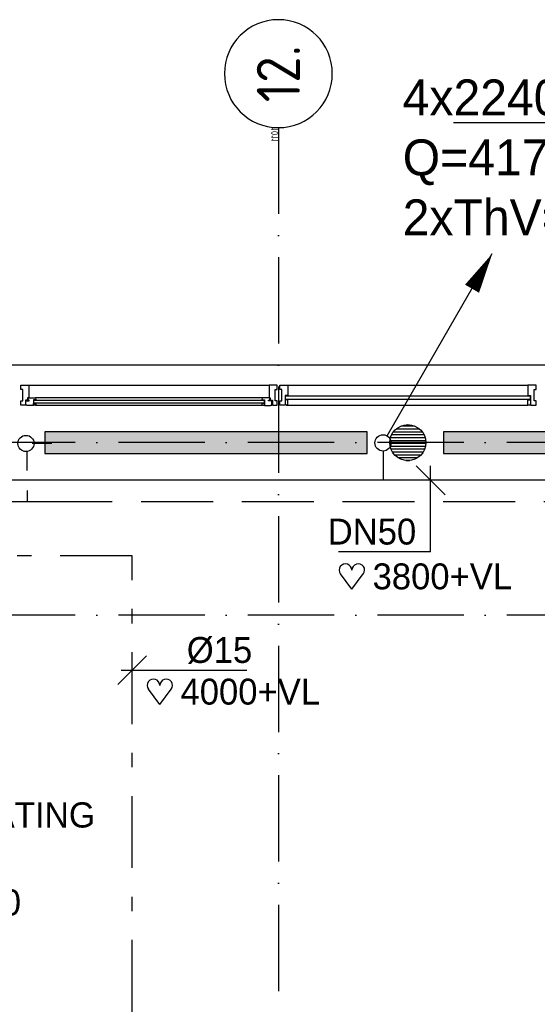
# Model space of a CAD drawing. Extents: x -866131 to -691536, y 173952 to 258052.
# Tile 70 of 160: x -811001 to -807403, y 246518 to 253360. Entities that reach past the tile are written whole.
import ezdxf
from ezdxf.enums import TextEntityAlignment as Align

# ---------------------------------------------------------------- set-up
doc = ezdxf.new("R2010")
doc.units = 0
doc.header["$LTSCALE"] = 100
for name, pattern in [('2322107', [2000, 1000, 1000]), ('2322108', [7, 5, -2]), ('2322109', [10, 5, -2, 1, -2]), ('DASHDOT', [9, 6, -1.5, 0, -1.5])]:
    doc.linetypes.add(name, pattern=pattern)
doc.layers.get('0').update_dxf_attribs({"linetype": 'CONTINUOUS'})
for name, color, linetype in [('AL$7----_STRAMIEN', 1, 'DASHDOT'), ('AL21----_BUITENWAND', 4, 'CONTINUOUS'), ('AL28----_KONSTRUKTIE', 3, 'CONTINUOUS'), ('AL31----_BUITENKOZ', 7, 'CONTINUOUS'), ('ALN-----_BLOCKNAAM', 2, 'CONTINUOUS'), ('ALXAA---_GEWBETON', 12, 'CONTINUOUS'), ('ALXOU---_GLAS', 7, 'CONTINUOUS'), ('WI561---', 1, 'CONTINUOUS'), ('WL531---', 4, 'CONTINUOUS'), ('WL561---', 4, 'CONTINUOUS'), ('WL561---_AANVOER', 4, 'CONTINUOUS'), ('WL561---_RETOUR', 4, 'CONTINUOUS'), ('WL570---', 3, 'CONTINUOUS'), ('WL570---_RETOUR', 3, 'CONTINUOUS'), ('WM561---', 1, 'CONTINUOUS')]:
    doc.layers.add(name, color=color, linetype=linetype)
doc.styles.add('BURO-018', font='BUROFONT.shx', dxfattribs={"height": 180})
doc.styles.add('BURO-025', font='BUROFONT.shx', dxfattribs={"height": 250})
doc.styles.get("Standard").update_dxf_attribs({"font": 'ISOCP'})

# ---------------------------------------------------------------- blocks, each defined once
blk = doc.blocks.new('1011')
at = {"layer": 'AL$7----_STRAMIEN', "color": 7, "linetype": 'CONTINUOUS'}
blk.add_circle((-750, 0), 750, dxfattribs=at)
at = {"layer": 'ALN-----_BLOCKNAAM', "linetype": 'CONTINUOUS'}
blk.add_text('1011', height=100, dxfattribs=at).set_placement((0, 0))
blk = doc.blocks.new('2322401')
at = {"color": 0, "linetype": 'CONTINUOUS'}
for p, q in [((-0.5, 0.5, 1), (-0.5, 0.5)), ((-0.5, 0.5, 1), (-0.5, -0.5, 1)), ((0.5, 0.5, 1), (-0.5, 0.5, 1)), ((0.5, 0.5), (-0.5, 0.5)), ((-0.5, 0.5), (-0.5, -0.5)), ((0.5, 0.5, 1), (0.5, 0.5)), ((0.5, -0.5, 1), (0.5, 0.5, 1)), ((0.5, -0.5), (0.5, 0.5)), ((-0.5, -0.5, 1), (-0.5, -0.5)), ((-0.5, -0.5, 1), (0.5, -0.5, 1)), ((-0.5, -0.5), (0.5, -0.5)), ((0.5, -0.5, 1), (0.5, -0.5))]:
    blk.add_line(p, q, dxfattribs=at)
blk = doc.blocks.new('CVHATCH1')
at = {"color": 0, "linetype": 'CONTINUOUS'}
blk.add_solid([(-0.5, -0.5), (0.5, -0.5), (-0.5, 0.5), (0.5, 0.5)], dxfattribs=at)
blk = doc.blocks.new('CVRINFO2')
at = {"color": 0, "linetype": 'CONTINUOUS', "style": 'BURO-025'}
for tag, p in [('CV_TEXT125', (0, 0)), ('CV_TEXT225', (0, -4.167)), ('CV_TEXT325', (0, -8.333)), ('CV_TEXT425', (0, -12.5))]:
    blk.add_attdef(tag, p, '', height=2.5, dxfattribs=at)
blk = doc.blocks.new('LDV1107')
at = {"color": 0, "linetype": 'CONTINUOUS'}
blk.add_line((0.25, 0.433), (6.75, 11.691), dxfattribs=at)
blk.add_lwpolyline([(6.75, 11.691, 0, 1, 0), (5.5, 9.526, 1, 1, 0)], format="xyseb", dxfattribs=at)
blk.add_circle((0, 0), 0.5, dxfattribs=at)
blk = doc.blocks.new('HART')
at = {"color": 1}
for q in [(-28.1, 39.5), (51.4, 39.5)]:
    blk.add_line((11.6, -12.9), q, dxfattribs=at)
for centre, start, end in [((-10.5, 52.8), 0, 217.1867), ((33.8, 52.8), 322.8133, 180)]:
    blk.add_arc(centre, 22.1, start, end, dxfattribs=at)
blk = doc.blocks.new('*U424', base_point=(24949.2, 76207.8))
at = {"color": 0, "linetype": 'CONTINUOUS'}
for p, q in [((25049.2, 76107.8), (24849.2, 76307.8)), ((24949.2, 75711.2), (24949.2, 76307.8)), ((24949.2, 75711.2), (24309.3, 75711.2))]:
    blk.add_line(p, q, dxfattribs=at)
at = {"color": 0, "linetype": 'CONTINUOUS', "style": 'BURO-018'}
blk.add_text('DN50', height=180, dxfattribs=at).set_placement((24849.2, 75761.2), align=Align.RIGHT)

msp = doc.modelspace()

# ---------------------------------------------------------------- linework, layer by layer
at = {"color": 1, "linetype": 'CONTINUOUS'}
for p, q in [((-810119.706, 248940.249), (-810319.706, 248740.249)), ((-810296.515, 248840.249), (-809422.866, 248840.249))]:
    msp.add_line(p, q, dxfattribs=at)
at = {"layer": 'AL$7----_STRAMIEN', "color": 1}
msp.add_line((-780011.436, 249221.228), (-820213.404, 249221.228), dxfattribs=at)
for points in [[(-809202.826, 252610.366), (-809202.826, 213821.228)], [(-780011.436, 250421.228), (-814917.663, 250421.228)], [(-780011.436, 249221.228), (-820213.404, 249221.228)]]:
    msp.add_lwpolyline(points, dxfattribs=at)
at = {"layer": 'AL21----_BUITENWAND', "color": 8}
msp.add_line((-816942.826, 250961.366), (-802912.003, 250961.366), dxfattribs=at)
at = {"layer": 'AL28----_KONSTRUKTIE', "color": 8}
msp.add_circle((-808302.826, 250421.228), 125, dxfattribs=at)
at = {"layer": 'AL31----_BUITENKOZ', "color": 8}
for p, q in [((-810993.826, 250790.866), (-810993.826, 250820.366)), ((-810993.826, 250820.366), (-810937.826, 250820.366)), ((-810979.826, 250790.866), (-810993.826, 250790.866)), ((-810979.826, 250710.866), (-810979.826, 250790.866)), ((-810937.826, 250820.366), (-809267.826, 250820.366)), ((-810937.826, 250820.366), (-810937.826, 250732.366)), ((-809211.826, 250820.366), (-809267.826, 250820.366)), ((-809267.826, 250820.366), (-809267.826, 250732.366)), ((-809225.826, 250710.866), (-809225.826, 250790.866)), ((-809225.826, 250790.866), (-809211.826, 250790.866)), ((-809211.826, 250790.866), (-809211.826, 250820.366)), ((-809137.826, 250820.366), (-807467.826, 250820.366)), ((-810993.826, 250681.366), (-810993.826, 250710.866)), ((-810993.826, 250710.866), (-810979.826, 250710.866)), ((-810946.826, 250717.366), (-810960.826, 250717.366)), ((-810960.826, 250717.366), (-810960.826, 250681.366)), ((-810957.642, 250682.608), (-810957.642, 250712.366)), ((-810957.642, 250712.366), (-810935.142, 250712.366)), ((-810937.826, 250732.366), (-810946.826, 250732.366)), ((-810946.826, 250732.366), (-810946.826, 250717.366)), ((-810943.142, 250717.366), (-810943.142, 250732.366)), ((-810943.142, 250732.366), (-810937.826, 250732.366)), ((-810935.142, 250717.366), (-810943.142, 250717.366)), ((-810937.826, 250732.366), (-810890.701, 250732.366)), ((-810935.142, 250712.366), (-810935.142, 250717.366)), ((-810888.642, 250719.366), (-810905.642, 250719.366)), ((-810905.642, 250719.366), (-810905.642, 250678.366)), ((-810890.701, 250732.366), (-810888.642, 250719.366)), ((-809314.951, 250732.366), (-810890.701, 250732.366)), ((-809314.951, 250732.366), (-809317.01, 250719.366)), ((-809317.01, 250719.366), (-809300.01, 250719.366)), ((-809267.826, 250732.366), (-809314.951, 250732.366)), ((-809300.01, 250719.366), (-809300.01, 250678.366)), ((-809270.51, 250712.366), (-809270.51, 250717.366)), ((-809270.51, 250717.366), (-809262.51, 250717.366)), ((-809248.01, 250712.366), (-809270.51, 250712.366)), ((-809267.826, 250732.366), (-809258.826, 250732.366)), ((-809262.51, 250732.366), (-809267.826, 250732.366)), ((-809262.51, 250717.366), (-809262.51, 250732.366)), ((-809258.826, 250732.366), (-809258.826, 250717.366)), ((-809258.826, 250717.366), (-809244.826, 250717.366)), ((-809248.01, 250682.608), (-809248.01, 250712.366)), ((-809244.826, 250717.366), (-809244.826, 250681.366)), ((-809211.826, 250710.866), (-809225.826, 250710.866)), ((-809211.826, 250681.366), (-809211.826, 250710.866)), ((-810960.826, 250681.366), (-810993.826, 250681.366)), ((-810950.577, 250682.608), (-810957.642, 250682.608)), ((-810948.128, 250678.366), (-810950.577, 250682.608)), ((-810905.642, 250678.366), (-810948.128, 250678.366)), ((-810905.642, 250680.663), (-810905.642, 250694.195)), ((-810905.642, 250694.195), (-810888.642, 250694.195)), ((-810888.642, 250680.663), (-810905.642, 250680.663)), ((-809314.951, 250678.366), (-810890.701, 250678.366)), ((-810888.642, 250694.195), (-810888.642, 250680.663)), ((-809300.01, 250694.195), (-809317.01, 250694.195)), ((-809317.01, 250694.195), (-809317.01, 250680.663)), ((-809317.01, 250680.663), (-809300.01, 250680.663)), ((-809300.01, 250680.663), (-809300.01, 250694.195)), ((-809300.01, 250678.366), (-809257.524, 250678.366)), ((-809257.524, 250678.366), (-809255.075, 250682.608)), ((-809255.075, 250682.608), (-809248.01, 250682.608)), ((-809244.826, 250681.366), (-809211.826, 250681.366)), ((-809137.826, 250681.366), (-807467.826, 250681.366))]:
    msp.add_line(p, q, dxfattribs=at)
at = {"layer": 'AL31----_BUITENKOZ', "color": 8, "linetype": 'CONTINUOUS'}
for p, q in [((-809193.826, 250814.366), (-809193.826, 250820.366)), ((-809193.826, 250820.366), (-809174.899, 250820.366)), ((-809193.826, 250800.866), (-809193.826, 250814.366)), ((-809193.826, 250791.366), (-809193.826, 250800.866)), ((-809193.826, 250800.866), (-809193.826, 250800.866)), ((-809179.826, 250791.366), (-809193.826, 250791.366)), ((-809179.826, 250711.366), (-809179.826, 250791.366)), ((-809174.899, 250820.366), (-809137.826, 250820.366)), ((-809137.826, 250820.366), (-809137.826, 250813.366)), ((-809137.826, 250813.366), (-809137.826, 250809.366)), ((-809137.826, 250809.366), (-809137.826, 250801.366)), ((-809137.826, 250801.366), (-809137.826, 250748.366)), ((-807430.754, 250820.366), (-807467.826, 250820.366)), ((-807467.826, 250820.366), (-807467.826, 250813.366)), ((-807467.826, 250813.366), (-807467.826, 250809.366)), ((-807467.826, 250809.366), (-807467.826, 250801.366)), ((-807467.826, 250801.366), (-807467.826, 250748.366)), ((-807411.826, 250820.366), (-807430.754, 250820.366)), ((-807425.826, 250711.366), (-807425.826, 250791.366)), ((-807425.826, 250791.366), (-807411.826, 250791.366)), ((-807411.826, 250814.366), (-807411.826, 250820.366)), ((-807411.826, 250800.366), (-807411.826, 250814.366)), ((-807411.826, 250791.366), (-807411.826, 250800.366)), ((-807411.826, 250800.366), (-807411.826, 250800.366)), ((-809193.826, 250701.366), (-809193.826, 250711.366)), ((-809193.826, 250711.366), (-809179.826, 250711.366)), ((-809137.826, 250748.366), (-809154.826, 250748.366)), ((-809154.826, 250748.366), (-809154.826, 250681.366)), ((-809154.826, 250718.366), (-809154.826, 250686.366)), ((-809137.826, 250718.366), (-809154.826, 250718.366)), ((-809137.826, 250681.366), (-809137.826, 250718.366)), ((-807467.826, 250748.366), (-807450.826, 250748.366)), ((-807467.826, 250681.366), (-807467.826, 250718.366)), ((-807467.826, 250718.366), (-807450.826, 250718.366)), ((-807450.826, 250748.366), (-807450.826, 250681.366)), ((-807450.826, 250718.366), (-807450.826, 250686.366)), ((-807411.826, 250711.366), (-807425.826, 250711.366)), ((-807411.826, 250701.366), (-807411.826, 250711.366)), ((-809193.826, 250687.366), (-809193.826, 250701.366)), ((-809193.826, 250701.366), (-809193.826, 250701.366)), ((-809193.826, 250681.366), (-809193.826, 250687.366)), ((-809154.826, 250681.366), (-809193.826, 250681.366)), ((-809154.826, 250686.366), (-809149.826, 250686.366)), ((-809149.826, 250686.366), (-809149.826, 250681.366)), ((-809149.826, 250681.366), (-809137.826, 250681.366)), ((-807455.826, 250681.366), (-807467.826, 250681.366)), ((-807450.826, 250686.366), (-807455.826, 250686.366)), ((-807455.826, 250686.366), (-807455.826, 250681.366)), ((-807450.826, 250681.366), (-807411.826, 250681.366)), ((-807411.826, 250687.366), (-807411.826, 250701.366)), ((-807411.826, 250701.366), (-807411.826, 250701.366)), ((-807411.826, 250681.366), (-807411.826, 250687.366))]:
    msp.add_line(p, q, dxfattribs=at)
at = {"layer": 'ALXAA---_GEWBETON', "color": 8}
for p, q in [((-808383.226, 250516.94), (-808222.427, 250516.94)), ((-808350.108, 250536.94), (-808255.545, 250536.94)), ((-808426.835, 250436.94), (-808178.818, 250436.94)), ((-808422.616, 250456.94), (-808183.036, 250456.94)), ((-808414.724, 250476.94), (-808190.929, 250476.94)), ((-808402.288, 250496.94), (-808203.365, 250496.94)), ((-808427.753, 250416.94), (-808177.9, 250416.94)), ((-808425.444, 250396.94), (-808180.208, 250396.94)), ((-808419.718, 250376.94), (-808185.935, 250376.94)), ((-808410.028, 250356.94), (-808195.625, 250356.94)), ((-808395.134, 250336.94), (-808210.519, 250336.94)), ((-808371.74, 250316.94), (-808233.912, 250316.94)), ((-808316.156, 250296.94), (-808289.496, 250296.94))]:
    msp.add_line(p, q, dxfattribs=at)
at = {"layer": 'ALXOU---_GLAS', "color": 8}
for p, q in [((-810903.642, 250696.195), (-810903.642, 250717.366)), ((-810903.642, 250717.366), (-809302.01, 250717.366)), ((-809302.01, 250717.366), (-809302.01, 250696.195)), ((-809152.826, 250720.366), (-809152.826, 250746.366)), ((-809152.826, 250746.366), (-807452.826, 250746.366)), ((-807452.826, 250720.366), (-809152.826, 250720.366)), ((-807452.826, 250746.366), (-807452.826, 250720.366)), ((-809302.01, 250696.195), (-810903.642, 250696.195))]:
    msp.add_line(p, q, dxfattribs=at)
at = {"layer": 'WI561---', "color": 4}
msp.add_line((-810913.243, 250416.44), (-810778.182, 250416.44), dxfattribs=at)
at = {"layer": 'WL531---', "linetype": '2322109'}
for p, q in [((-810219.706, 249634.828), (-813885.821, 249634.828)), ((-810219.706, 241465.285), (-810219.706, 249634.828))]:
    msp.add_line(p, q, dxfattribs=at)
at = {"layer": 'WL561---_AANVOER', "linetype": '2322107'}
for p, q in [((-810950.746, 250359.354), (-810950.746, 250228.033)), ((-808475.269, 250362.76), (-808475.269, 250159.539)), ((-803348.254, 250159.539), (-816146.932, 250159.539)), ((-810950.266, 250088.264), (-810950.266, 250009.539))]:
    msp.add_line(p, q, dxfattribs=at)
at = {"layer": 'WL561---_RETOUR', "linetype": '2322108'}
for p, q in [((-810943.333, 250009.539), (-815996.932, 250009.539)), ((-810724.92, 250009.539), (-810950.266, 250009.539)), ((-806157.114, 250009.539), (-810941.019, 250009.539))]:
    msp.add_line(p, q, dxfattribs=at)
at = {"layer": 'WL561---_RETOUR', "color": 1}
msp.add_circle((-810957.716, 250415.604), 56.25, dxfattribs=at)

# ---------------------------------------------------------------- block references
at = {"layer": 'AL$7----_STRAMIEN'}
ref = msp.add_blockref('1011', (-809202.826, 252610.366), dxfattribs=dict(at, xscale=-0.5, yscale=0.5, zscale=0.5, rotation=90))
ref.add_attrib('STR-NAAM', '12.', dxfattribs={"color": 3, "linetype": 'CONTINUOUS', "height": 300, "rotation": 90}).set_placement((-809202.826, 252985.366), align=Align.MIDDLE)
at = {"layer": 'WI561---'}
ref = msp.add_blockref('CVRINFO2', (-808338.441, 252694.945), dxfattribs=dict(at, xscale=100, yscale=100, zscale=100))
ref.add_attrib('CV_TEXT125', '4x%%u2240-400-22', (-808338.441, 252694.945), dxfattribs={"layer": '0', "color": 2, "linetype": 'CONTINUOUS', "height": 250, "style": 'BURO-025'})
ref.add_attrib('CV_TEXT225', 'Q=4173 W', (-808338.441, 252278.278), dxfattribs={"layer": '0', "color": 2, "linetype": 'CONTINUOUS', "height": 250, "style": 'BURO-025'})
ref.add_attrib('CV_TEXT325', '2xThV=1/2+2xRv=1/2', (-808338.441, 251861.612), dxfattribs={"layer": '0', "color": 2, "linetype": 'CONTINUOUS', "height": 250, "style": 'BURO-025'})
at = {"layer": 'WL561---', "xscale": 2240, "yscale": 150}
for name, p, zscale in [('2322401', (-809705.405, 250421.228), 400), ('CVHATCH1', (-809705.405, 250421.228), 2240), ('2322401', (-806935.998, 250421.228), 400), ('CVHATCH1', (-806935.998, 250421.228), 2240)]:
    msp.add_blockref(name, p, dxfattribs=dict(at, zscale=zscale))
at = {"layer": 'WL561---_AANVOER', "color": 2, "xscale": 112.5, "yscale": 112.5, "zscale": 112.5}
msp.add_blockref('LDV1107', (-808475.269, 250419.168), dxfattribs=at)
at = {"layer": 'WL570---_RETOUR', "xscale": 2, "yscale": 2, "zscale": 2}
for p in [(-808715.091, 249429.335), (-810050.282, 248628.18)]:
    msp.add_blockref('HART', p, dxfattribs=at)
at = {"layer": 'WM561---'}
msp.add_blockref('*U424', (-808144.499, 250159.539), dxfattribs=at)

# ---------------------------------------------------------------- texts
at = {"color": 1, "linetype": 'CONTINUOUS', "style": 'BURO-018'}
msp.add_text('%%C15', height=180, dxfattribs=at).set_placement((-809839.744, 248890.249))
at = {"layer": 'WL570---', "color": 2, "style": 'BURO-025'}
msp.add_text('FABR. HOLLAND HEATING', height=175, dxfattribs=at).set_placement((-813441.712, 247746.329))
at = {"layer": 'WL570---', "color": 1, "style": 'BURO-018'}
msp.add_text('AFM.4690x1010x1060', height=180, dxfattribs=at).set_placement((-813414.016, 247136.119))
at = {"layer": 'WL570---_RETOUR', "color": 1, "style": 'BURO-018'}
for s, p in [('3800+VL', (-808548.171, 249401.813)), ('4000+VL', (-809883.361, 248600.658))]:
    msp.add_text(s, height=180, dxfattribs=at).set_placement(p)

doc.saveas('drawing.dxf')
